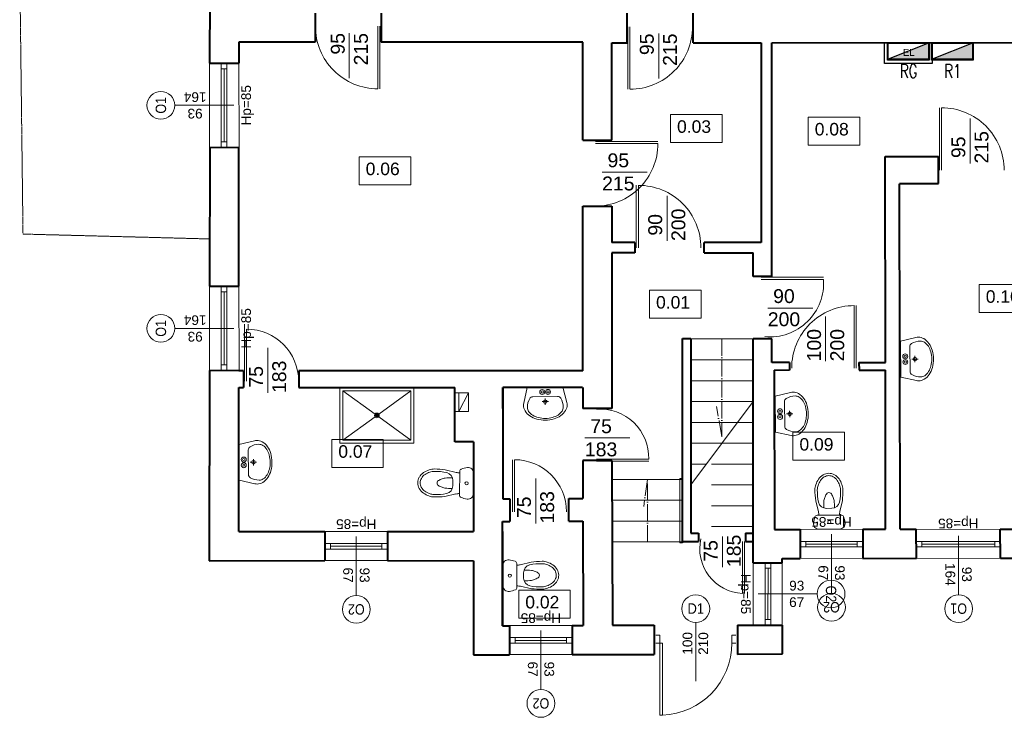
# Model space of a CAD drawing. Header units: millimetres. Extents: x -94648 to 68781, y -29623 to 11990.
# Tile 101 of 181: x -35715 to -34298, y 3056 to 4060. Entities that reach past the tile are written whole.
import ezdxf
from ezdxf.enums import TextEntityAlignment as Align

# ---------------------------------------------------------------- set-up
doc = ezdxf.new("R2010")
doc.units = ezdxf.units.MM
for name, pattern in [('1', [0]), ('ACAD_ISO03W100', [30, 12, -18]), ('ACAD_ISO04W100', [30, 24, -3, 0, -3]), ('BUD', [0]), ('KOC', [2, 1.5, -0.5])]:
    doc.linetypes.add(name, pattern=pattern)
for name, color, linetype, lineweight in [('-DRZWI I OKNA', 4, 'Continuous', 5), ('-wyposażenie sanitarne', 45, 'Continuous', 5), ('1_opisy', 9, 'Continuous', 5), ('A_POWTARZALNE$0$A21_DRZWI_OKNA', 153, 'Continuous', 15), ('A_POWTARZALNE$0$DRZWI OPIS', 2, 'Continuous', 15), ('A_POWTARZALNE$0$OKNA OPIS', 153, 'Continuous', 20), ('A_POWTARZALNE$0$opisy drzwi okien', 3, 'Continuous', 15), ('cienkie', 3, 'Continuous', 20), ('IE_ATRYBUTY_ BLOCK_1', 7, 'Continuous', 18), ('IE_ATRYBUTY_ BLOCK_2', 7, 'Continuous', 18), ('IE_rozdzielnice', 1, 'Continuous', 25), ('Osie', 50, 'ACAD_ISO04W100', 5), ('SDR_L_1', 7, '1', 18), ('Ściany', 7, 'Continuous', 40)]:
    doc.layers.add(name, color=color, linetype=linetype, lineweight=lineweight)
doc.layers.add('-podklad', color=8, linetype='Continuous')
doc.layers.add('A_TABELKA', color=7, linetype='Continuous')
doc.styles.add('A_POWTARZALNE$0$ISO', font='arial.ttf')
doc.styles.add('bc tabelka nazwy', font='arial.ttf', dxfattribs={"height": 0.45})
doc.styles.add('BIKWYM', font='BIKROMSW.SHX', dxfattribs={"width": 0.8})
doc.styles.add('ROMANS', font='romans.shx', dxfattribs={"width": 0.75, "height": 10})
doc.styles.get("Standard").update_dxf_attribs({"font": 'arial.ttf'})
doc.styles.add('wojtek', font='arial.ttf', dxfattribs={"height": 100})

# ---------------------------------------------------------------- blocks, each defined once
blk = doc.blocks.new('d_laz3')
at = {"color": 8}
for p, q in [((-16.7, 35.7), (-13.5, 21.9)), ((3.4, 26), (-3.4, 26)), ((16.7, 35.7), (13.5, 21.9)), ((-15, 17.5), (15, 17.5)), ((12.8, 0), (-12.8, 0))]:
    blk.add_line(p, q, dxfattribs=at)
for points in [[(-16.7, 35.7, -0.029215), (-17.5, 49.3, -0.036137)], [(-13.2, 33.7, -0.049713), (-14.5, 49.3, -0.036137)], [(13.2, 33.7, 0.049713), (14.5, 49.3, 0.036137)], [(16.7, 35.7, 0.029215), (17.5, 49.3, 0.036137)], [(6.8, 26.6, 0.024219), (6.3, 35.8, 0.056702), (4.8, 40.6, 0.080708), (2.3, 45, 0.168531), (0, 45.8, 0.168531), (-2.3, 45, 0.080708), (-4.8, 40.6, 0.056702), (-6.3, 35.8, 0.024219), (-6.8, 26.6, 0.053598)]]:
    blk.add_lwpolyline(points, format="xyb", dxfattribs=at)
blk.add_circle((0, 8.8), 1.96, dxfattribs=at)
for centre, radius, start, end in [((6.1, 49.1), 23.3, 144.4623, 163.5183), ((2.3, 51.8), 18.7, 120.1094, 144.4623), ((2.3, 51.8), 15.7, 120.1094, 144.4623), ((0, 55.8), 14.1, 90, 120.1094), ((0, 55.8), 11.1, 90, 120.1094), ((0, 55.8), 14.1, 59.8906, 90), ((0, 55.8), 11.1, 59.8906, 90), ((-2.3, 51.8), 15.7, 35.5377, 59.8906), ((-2.3, 51.8), 18.7, 35.5377, 59.8906), ((-6.1, 49.1), 23.3, 16.4817, 35.5377), ((0.4, 49.3), 17.9, 158.7985, 179.9639), ((0.5, 49.3), 15, 158.0888, 179.9563), ((6.1, 49.1), 20.3, 144.4623, 163.5183), ((-6.1, 49.1), 20.3, 16.4817, 35.5377), ((-0.5, 49.3), 15, 0.0437, 21.9112), ((-0.4, 49.3), 17.9, 0.0361, 21.2015), ((-3.4, 36), 10, 193.0047, 270), ((3.4, 36), 10, 270, 346.9953), ((16.9, 2.7), 37, 159.6583, 171.7225), ((-15, 14.5), 3, 90, 159.6583), ((-33, 17.4), 20, 0.3283, 13.0047), ((33, 17.4), 20, 166.9953, 179.6717), ((15, 14.5), 3, 20.3417, 90), ((-16.9, 2.7), 37, 8.2775, 20.3417), ((-12.8, 7), 7, 171.7225, 270), ((12.8, 7), 7, 270, 8.2775)]:
    blk.add_arc(centre, radius, start, end, dxfattribs=at)
at = {"color": 8, "style": 'BIKWYM', "width": 0.85}
for tag, p in [('OPIS1_W', (-10.2, -17.9)), ('OPIS2_W', (-10.7, -33.8)), ('OPIS3_W', (-11.2, -49.4))]:
    blk.add_attdef(tag, p, '', height=12.5, dxfattribs=at)
at = {"color": 8, "style": 'BIKWYM', "width": 0.85, "flags": 1}
for tag, p in [('OPIS4_N', (-11.2, -64.9)), ('OPIS5_N', (-12.1, -81.7)), ('OPIS6_N', (-11.6, -97.6)), ('OPIS7_N', (-11.6, -113.6))]:
    blk.add_attdef(tag, p, '', height=12.5, dxfattribs=at)
blk = doc.blocks.new('SPUST1')
at = {"color": 8}
for p, q in [((-4.5, 0), (4.5, 0)), ((0, -4.5), (0, 4.5))]:
    blk.add_line(p, q, dxfattribs=at)
blk.add_circle((0, 0), 2.5, dxfattribs=at)
blk = doc.blocks.new('d_laz18')
at = {"color": 8}
for p, q in [((-24.6, 0), (-29.6, 21.3)), ((24.6, 0), (29.6, 21.3)), ((-24.6, 0), (24.6, 0)), ((-17, 12.8), (17, 12.8))]:
    blk.add_line(p, q, dxfattribs=at)
for points in [[(29.6, 21.3, 0.058054), (30, 24.6, 0.136232), (27.9, 32.1, 0.10696), (21.2, 39.2, 0.08147), (11.9, 43.6, 0.069567), (0, 45.2, 0.069567), (-11.9, 43.6, 0.08147), (-21.2, 39.2, 0.10696), (-27.9, 32.1, 0.136232), (-30, 24.6, 0.136232)], [(24.6, 27.5, 0.14832), (23, 32.9, 0.107111), (17.4, 38.3, 0.07605), (9.8, 41.5, 0.062928), (0, 42.8, 0.062928), (-9.8, 41.5, 0.07605), (-17.4, 38.3, 0.107111), (-23, 32.9, 0.14832), (-24.6, 27.5, 0.14832)], [(-30, 24.6, 0.058054), (-29.6, 21.3, 0.10696)]]:
    blk.add_lwpolyline(points, format="xyb", dxfattribs=at)
for centre, radius in [((-3.9, 6.4), 3.44), ((-3.9, 6.4), 1.48), ((3.9, 6.4), 3.44), ((3.9, 6.4), 1.48)]:
    blk.add_circle(centre, radius, dxfattribs=at)
for centre, radius, start, end in [((0, 27.5), 24.6, 180, 210), ((0, 27.5), 24.6, 330, 0), ((-17, 17.7), 4.92, 210, 270), ((17, 17.7), 4.92, 270, 330)]:
    blk.add_arc(centre, radius, start, end, dxfattribs=at)
at = {"color": 8, "xscale": 0.9836065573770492, "yscale": 0.9836065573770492, "zscale": 0.9836065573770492}
blk.add_blockref('SPUST1', (0, 19.7), dxfattribs=at)
at = {"color": 8, "style": 'BIKWYM', "width": 0.85}
for tag, p in [('OPIS1_W', (-9.7, -17.7)), ('OPIS2_W', (-10.2, -33.6)), ('OPIS3_W', (-10.7, -49.2))]:
    blk.add_attdef(tag, p, '', height=12.5, dxfattribs=at)
at = {"color": 8, "style": 'BIKWYM', "width": 0.85, "flags": 1}
for tag, p in [('OPIS4_N', (-10.7, -64.7)), ('OPIS5_N', (-11.6, -81.5)), ('OPIS6_N', (-11.1, -97.4)), ('OPIS7_N', (-11.1, -113.4))]:
    blk.add_attdef(tag, p, '', height=12.5, dxfattribs=at)
blk = doc.blocks.new('A_POWTARZALNE$0$znak okna')
at = {"color": 8, "linetype": 'Continuous'}
blk.add_line((0, -85), (0, 0), dxfattribs=at)
at = {"layer": 'A_POWTARZALNE$0$opisy drzwi okien', "color": 8}
blk.add_circle((0, -105), 20, dxfattribs=at)
at = {"color": 8, "style": 'A_POWTARZALNE$0$ISO'}
for tag, rotation, p in [('HP', 360, (0, 5.5)), ('SO', 90, (-5, -50.3)), ('HO', 90, (18.8, -50.3))]:
    blk.add_attdef(tag, text='', height=14, rotation=rotation, dxfattribs=at).set_placement(p, align=Align.CENTER)
at = {"layer": 'A_POWTARZALNE$0$opisy drzwi okien', "color": 8, "style": 'A_POWTARZALNE$0$ISO', "width": 0.7927}
blk.add_attdef('OX', text='', height=15, dxfattribs=at).set_placement((-12, -112.5), (12, -112.5), align=Align.FIT)
blk = doc.blocks.new('A_POWTARZALNE$0$drzwi 104 mur')
at = {"color": 8, "linetype": 'Continuous'}
for p, q in [((0.1, 47), (0.1, 52)), ((10.1, 52), (10.1, 47)), ((0.1, 47), (-93.8, 47)), ((-93.8, 43.5), (-93.8, 47)), ((0.1, 43.5), (-93.8, 43.5)), ((10.1, 47), (0.1, 47)), ((0.1, 43.5), (0.1, 47)), ((24.7, 0), (-24.7, 0)), ((10.1, -47), (0.1, -47)), ((0.1, -47), (0.1, -52)), ((10.1, -52), (10.1, -47))]:
    blk.add_line(p, q, dxfattribs=at)
blk.add_arc((0.1, 47), 94, 182.1338, 270, dxfattribs=at)
blk = doc.blocks.new('A_POWTARZALNE$0$znak drzwi')
at = {"color": 8, "linetype": 'ByBlock'}
blk.add_line((0, 84.2), (0, 0), dxfattribs=at)
at = {"layer": 'A_POWTARZALNE$0$opisy drzwi okien', "color": 8}
blk.add_circle((0, 104.2), 20, dxfattribs=at)
at = {"color": 8, "linetype": 'ByBlock', "style": 'A_POWTARZALNE$0$ISO'}
for tag, p in [('S', (-5, 54.2)), ('H', (17.7, 54.2))]:
    blk.add_attdef(tag, text='', height=14, rotation=90, dxfattribs=at).set_placement(p, align=Align.CENTER)
at = {"layer": 'A_POWTARZALNE$0$opisy drzwi okien', "color": 8, "style": 'A_POWTARZALNE$0$ISO', "width": 0.824464}
blk.add_attdef('DX', text='', height=15, dxfattribs=at).set_placement((-12, 96.7), (12, 96.7), align=Align.FIT)
blk = doc.blocks.new('Goscimiec_parter')
at = {"layer": '-DRZWI I OKNA', "color": 8}
for p, q in [((-35240.7, 3975.9), (-35240.7, 4040.7)), ((-35199.5, 3960.6), (-35199.5, 4050.5)), ((-35196.5, 4050.5), (-35196.5, 3960.5)), ((-34839.6, 4049.8), (-34839.6, 3959.9)), ((-34836.6, 3959.9), (-34836.6, 4049.8)), ((-34795.3, 3975.3), (-34795.3, 4040)), ((-35441.9, 3876.3), (-35442, 3997.3)), ((-35424.9, 3997.3), (-35424.9, 3876.4)), ((-35416.9, 3997.3), (-35416.9, 3876.4)), ((-35399.8, 3997.5), (-35399.2, 3876.5)), ((-35416.9, 3989.3), (-35424.9, 3989.3)), ((-35420.9, 3989.3), (-35420.9, 3884.4)), ((-34391.2, 3843.4), (-34391.2, 3933.3)), ((-34388.2, 3933.3), (-34388.2, 3843.4)), ((-34346.9, 3917.9), (-34346.9, 3853.2)), ((-35416.9, 3884.4), (-35424.9, 3884.4)), ((-34886.4, 3884.8), (-34796.4, 3884.8)), ((-34796.5, 3881.8), (-34886.4, 3881.8)), ((-34811.8, 3840.5), (-34876.6, 3840.5)), ((-34827.5, 3731.8), (-34827.5, 3821.7)), ((-34824.5, 3821.7), (-34824.5, 3731.8)), ((-34783.3, 3806.3), (-34783.3, 3741.6)), ((-34648, 3689.3), (-34558.1, 3689.3)), ((-34558.1, 3686.3), (-34648, 3686.3)), ((-35441.9, 3555.3), (-35441.9, 3676.3)), ((-35424.9, 3676.3), (-35424.9, 3555.4)), ((-35416.9, 3676.3), (-35416.9, 3555.4)), ((-35399.7, 3676.5), (-35399.1, 3555.5)), ((-35416.9, 3668.3), (-35424.9, 3668.3)), ((-35420.9, 3668.3), (-35420.9, 3563.4)), ((-34573.5, 3645.1), (-34638.2, 3645.1)), ((-34513.9, 3648.5), (-34513.9, 3558.6)), ((-34510.9, 3558.6), (-34510.9, 3648.6)), ((-34555.2, 3633.1), (-34555.2, 3568.4)), ((-35391.5, 3539.6), (-35391.5, 3614.6)), ((-35388.5, 3614.6), (-35388.5, 3539.6)), ((-35357.7, 3587.6), (-35357.7, 3522.9)), ((-35416.9, 3563.4), (-35424.9, 3563.4)), ((-34836.6, 3458.5), (-34901.4, 3458.5)), ((-35005.9, 3351.8), (-35005.9, 3426.8)), ((-35002.9, 3426.8), (-35002.9, 3351.8)), ((-34809.6, 3427.7), (-34884.6, 3427.7)), ((-34884.6, 3424.7), (-34809.7, 3424.7)), ((-34972.1, 3399.8), (-34972.1, 3335.1)), ((-35275.7, 3323.3), (-35185.7, 3323.4)), ((-34703.4, 3272.3), (-34703.4, 3316.2)), ((-34591.7, 3326.4), (-34501.7, 3326.6)), ((-34424.6, 3326.4), (-34303.6, 3327)), ((-35275.5, 3306.2), (-35185.7, 3306.2)), ((-35267.5, 3306.2), (-35267.5, 3298.2)), ((-35267.5, 3302.2), (-35193.7, 3302.2)), ((-35193.7, 3306.1), (-35193.7, 3298.1)), ((-34674.9, 3234.3), (-34674.9, 3309.3)), ((-34671.9, 3309.3), (-34671.9, 3234.4)), ((-34591.5, 3309.3), (-34501.7, 3309.3)), ((-34583.5, 3309.3), (-34583.5, 3301.3)), ((-34583.5, 3305.3), (-34509.7, 3305.2)), ((-34509.7, 3309.2), (-34509.7, 3301.2)), ((-34424.4, 3309.3), (-34303.5, 3309.3)), ((-34416.4, 3309.3), (-34416.4, 3301.3)), ((-34416.4, 3305.3), (-34311.5, 3305.3)), ((-34311.5, 3309.3), (-34311.5, 3301.3)), ((-35275.5, 3298.2), (-35185.6, 3298.2)), ((-34591.5, 3301.3), (-34501.6, 3301.3)), ((-34424.4, 3301.3), (-34303.4, 3301.3)), ((-35185.6, 3281.9), (-35275.5, 3281.7)), ((-34659.1, 3188.5), (-34659.3, 3278.5)), ((-34642, 3188.7), (-34642, 3278.5)), ((-34634, 3188.7), (-34634, 3278.5)), ((-34617.7, 3278.6), (-34617.4, 3188.7)), ((-34501.6, 3285), (-34591.5, 3284.7)), ((-34303.4, 3285.1), (-34424.4, 3284.8)), ((-34641.9, 3270.5), (-34633.9, 3270.5)), ((-34638, 3196.7), (-34637.9, 3270.5)), ((-34642, 3196.7), (-34634, 3196.7)), ((-35010, 3188), (-34920, 3188.2)), ((-35009.8, 3170.8), (-34919.9, 3170.8)), ((-35009.8, 3162.8), (-34919.9, 3162.8)), ((-35001.8, 3170.8), (-35001.8, 3162.8)), ((-35001.8, 3166.8), (-34927.9, 3166.8)), ((-34927.9, 3170.7), (-34927.9, 3162.7)), ((-34919.8, 3146.5), (-35009.8, 3146.3))]:
    blk.add_line(p, q, dxfattribs=at)
for centre, radius, start, end in [((-35199.6, 4050.4), 89.8, 179.9504, 270.1198), ((-34836.4, 4049.7), 89.8, 269.8802, 0.0496), ((-34388, 3843.5), 89.8, 359.9504, 90.1198), ((-34886.3, 3881.6), 89.8, 269.9504, 0.1198), ((-34824.3, 3731.8), 89.8, 359.9504, 90.1198), ((-34635.1, 3680.8), 77.2, 264.4484, 4.0764), ((-34514.1, 3558.7), 89.8, 89.8802, 180.0496), ((-35388.5, 3539.6), 75, 0, 90), ((-34879.4, 3429.8), 69.8, 358.2312, 94.2735), ((-35002.9, 3351.8), 75, 0, 90), ((-34671.9, 3298.6), 64.3, 166.9694, 267.342)]:
    blk.add_arc(centre, radius, start, end, dxfattribs=at)
at = {"layer": '-wyposażenie sanitarne', "color": 8}
for p, q in [((-35249.8, 3526.1), (-35203.6, 3492.5)), ((-35198.2, 3492.5), (-35152, 3526.1)), ((-35249.8, 3455), (-35203.6, 3488.6)), ((-35203.1, 3490.5), (-35198.7, 3490.5)), ((-35200.9, 3488.3), (-35200.9, 3492.7)), ((-35198.2, 3488.5), (-35152, 3455))]:
    blk.add_line(p, q, dxfattribs=at)
for points in [[(-35254.2, 3450.5), (-35254.2, 3530.5), (-35147.6, 3530.5), (-35147.6, 3450.5)], [(-35249.8, 3455), (-35249.8, 3526.1), (-35152, 3526.1), (-35152, 3455)]]:
    blk.add_lwpolyline(points, close=True, dxfattribs=at)
for radius in [3.33, 2.22]:
    blk.add_circle((-35200.9, 3490.5), radius, dxfattribs=at)
at = {"color": 8}
blk.add_lwpolyline([(-34401.8, 4027), (-34401.8, 3997), (-34470.2, 3997), (-34470.2, 4027)], close=True, dxfattribs=at)
at = {"layer": '1_opisy', "color": 8}
for points in [[(-34778.3, 3923.4), (-34704.1, 3923.4), (-34704.1, 3883.4), (-34778.3, 3883.4)], [(-34580.2, 3919.6), (-34505.9, 3919.6), (-34505.9, 3879.5), (-34580.2, 3879.5)], [(-35226.5, 3862.5), (-35152.2, 3862.5), (-35152.2, 3822.5), (-35226.5, 3822.5)], [(-34808.6, 3670.6), (-34734.4, 3670.6), (-34734.4, 3630.5), (-34808.6, 3630.5)], [(-34333.9, 3678.9), (-34259.7, 3678.9), (-34259.7, 3638.8), (-34333.9, 3638.8)], [(-34602.1, 3466.2), (-34527.9, 3466.2), (-34527.9, 3426.1), (-34602.1, 3426.1)], [(-35265.9, 3455.9), (-35191.7, 3455.9), (-35191.7, 3415.8), (-35265.9, 3415.8)], [(-34996.8, 3239.1), (-34922.5, 3239.1), (-34922.5, 3199), (-34996.8, 3199)]]:
    blk.add_lwpolyline(points, close=True, dxfattribs=at)
at = {"layer": 'cienkie', "color": 8}
for p, q in [((-34659.5, 3600.5), (-34748.9, 3600.5)), ((-34659.5, 3570.5), (-34748.9, 3570.5)), ((-34659.5, 3540.5), (-34748.9, 3540.5)), ((-34659.5, 3510.5), (-34748.9, 3510.5)), ((-34659.5, 3510.5), (-34748.9, 3390.5)), ((-34681.9, 3480.5), (-34748.9, 3480.5)), ((-34704.2, 3450.5), (-34748.9, 3450.5)), ((-34726.5, 3420.5), (-34748.9, 3420.5)), ((-34764.7, 3307), (-34764.7, 3399.9)), ((-34764.7, 3399.9), (-34760.9, 3399.9)), ((-34760.9, 3307), (-34760.9, 3399.9)), ((-34760.9, 3307), (-34764.7, 3307))]:
    blk.add_line(p, q, dxfattribs=at)
at = {"layer": 'cienkie', "color": 8, "ltscale": 7}
for p, q in [((-35088.1, 3523.2), (-35082.1, 3523.2)), ((-35069.1, 3523.2), (-35083.1, 3523.2)), ((-35083.1, 3523.2), (-35083.1, 3496.2)), ((-35083.1, 3496.2), (-35069.1, 3523.2)), ((-35069.1, 3523.2), (-35083.1, 3523.2)), ((-35083.1, 3523.2), (-35083.1, 3496.2)), ((-35083.1, 3496.2), (-35069.1, 3523.2)), ((-35069.1, 3496.2), (-35069.1, 3523.2)), ((-35069.1, 3496.2), (-35069.1, 3523.2)), ((-35088.1, 3496.2), (-35082.1, 3496.2)), ((-35083.1, 3496.2), (-35069.1, 3496.2)), ((-35083.1, 3496.2), (-35069.1, 3496.2))]:
    blk.add_line(p, q, dxfattribs=at)
at = {"layer": 'cienkie', "color": 8, "linetype": 'ACAD_ISO03W100', "ltscale": 5}
for p, q in [((-34659.5, 3480.5), (-34748.9, 3480.5)), ((-34659.5, 3450.5), (-34748.9, 3450.5)), ((-34659.5, 3420.5), (-34748.9, 3420.5)), ((-34659.5, 3390.5), (-34748.9, 3390.5)), ((-34659.5, 3360.5), (-34748.9, 3360.5)), ((-34659.5, 3330.5), (-34748.9, 3330.5))]:
    blk.add_line(p, q, dxfattribs=at)
at = {"layer": 'cienkie', "color": 8, "linetype": 'BUD'}
for p, q in [((-34861.9, 3398.5), (-34760.9, 3398.5)), ((-34861.9, 3368.5), (-34760.9, 3368.5)), ((-34861.9, 3338.5), (-34760.9, 3338.5)), ((-34861.9, 3308.5), (-34760.9, 3308.5))]:
    blk.add_line(p, q, dxfattribs=at)
at = {"layer": 'Osie', "color": 8}
for p, q in [((-34704.2, 3600.5), (-34704.2, 3459.7)), ((-34704.2, 3459.7), (-34712.1, 3503.2)), ((-34811.4, 3398.5), (-34816.9, 3359.3)), ((-34811.4, 3308.5), (-34811.4, 3398.5))]:
    blk.add_line(p, q, dxfattribs=at)
at = {"layer": 'SDR_L_1', "color": 8, "linetype": 'KOC', "lineweight": 18}
for p, q in [((-35715, 4144.5), (-35710.2, 3751.5)), ((-35710.2, 3751.5), (-35442.5, 3744.5))]:
    blk.add_line(p, q, dxfattribs=at)
at = {"layer": 'Ściany', "color": 8}
for p, q in [((-35441.4, 4223.7), (-35441.6, 3997.3)), ((-35289.8, 4069.5), (-35289.8, 4027.5)), ((-35194.8, 4069.5), (-35194.8, 4027.5)), ((-34840.7, 4026.5), (-34840.7, 4069.5)), ((-34745.7, 4026.5), (-34745.7, 4069.5)), ((-35289.8, 4027.5), (-35399.8, 4027.5)), ((-35399.8, 4027.5), (-35399.8, 3997.5)), ((-34904.7, 4027.5), (-35194.8, 4027.5)), ((-34904.7, 3886.5), (-34904.7, 4027.5)), ((-34862.7, 3886.5), (-34862.7, 4026.5)), ((-34862.7, 4026.5), (-34840.7, 4026.5)), ((-34745.7, 4026.5), (-34647.7, 4026.5)), ((-34647.7, 4026.5), (-34647.7, 3739.5)), ((-34632.7, 4026.5), (-34239.3, 4027.4)), ((-34632.7, 3724.5), (-34632.7, 4026.5)), ((-35442, 3997.3), (-35399.8, 3997.5)), ((-34904.7, 3886.5), (-34862.7, 3886.5)), ((-35441.4, 3876.3), (-35441.7, 3676.3)), ((-35441.4, 3876.3), (-35399.2, 3876.5)), ((-35399.7, 3676.5), (-35399.7, 3876.5)), ((-34469.5, 3862.9), (-34392.6, 3863.1)), ((-34469.1, 3566.8), (-34469.5, 3862.9)), ((-34392.5, 3824.2), (-34392.6, 3863.1)), ((-34448.5, 3824.2), (-34392.5, 3824.2)), ((-34447.8, 3326.7), (-34448.5, 3823.8)), ((-34904.7, 3554.5), (-34904.7, 3791.5)), ((-34904.7, 3791.5), (-34862.7, 3791.5)), ((-34862.7, 3791.5), (-34862.7, 3739.5)), ((-34829.7, 3739.5), (-34862.7, 3739.5)), ((-34829.7, 3739.5), (-34829.7, 3724.5)), ((-34647.7, 3739.5), (-34729.7, 3739.5)), ((-34729.7, 3724.5), (-34729.7, 3739.5)), ((-34862.7, 3724.5), (-34862.7, 3500.5)), ((-34829.7, 3724.5), (-34862.7, 3724.5)), ((-34729.7, 3724.5), (-34659.5, 3724.5)), ((-34659.5, 3690.5), (-34659.5, 3724.5)), ((-34632.7, 3690.5), (-34632.7, 3724.5)), ((-34632.7, 3690.5), (-34659.5, 3690.5)), ((-35441.9, 3676.3), (-35399.7, 3676.5)), ((-34760.9, 3307), (-34760.9, 3601.2)), ((-34760.9, 3601.2), (-34748.9, 3601.2)), ((-34748.9, 3601.2), (-34748.9, 3320.9)), ((-34659.5, 3326.2), (-34659.5, 3600.5)), ((-34632.7, 3600.5), (-34659.5, 3600.5)), ((-34632.7, 3566.8), (-34632.7, 3600.5)), ((-34607.1, 3566.8), (-34632.7, 3566.8)), ((-34607.1, 3566.8), (-34607, 3555.5)), ((-34507.1, 3566.9), (-34507, 3555.6)), ((-34507.1, 3566.8), (-34469.1, 3566.8)), ((-35441.9, 3555.3), (-35442.2, 3281.4)), ((-35441.3, 3555.3), (-35399.1, 3555.5)), ((-35399.7, 3555.5), (-35399.7, 3554.5)), ((-35393.1, 3554.5), (-35399.7, 3554.5)), ((-35393.1, 3554.5), (-35393.1, 3530.5)), ((-34904.7, 3554.5), (-35313.1, 3554.5)), ((-35313.1, 3554.5), (-35313.1, 3530.5)), ((-34629, 3555.6), (-34628.5, 3326.3)), ((-34607, 3555.5), (-34629, 3555.4)), ((-34507, 3555.6), (-34469, 3555.6)), ((-34468.7, 3326.7), (-34469, 3555.6)), ((-35399.7, 3524.3), (-35399.7, 3530.5)), ((-35399.7, 3530.5), (-35393.1, 3530.5)), ((-35313.1, 3530.5), (-35088.7, 3530.5)), ((-35088.7, 3452.5), (-35088.7, 3530.5)), ((-34905, 3530.5), (-35019.7, 3530.5)), ((-35019.7, 3500.5), (-35019.7, 3530.5)), ((-35019.7, 3530.5), (-35019.7, 3370.5)), ((-34904.7, 3530.5), (-34904.7, 3500.5)), ((-35399.7, 3323.3), (-35399.7, 3524.3)), ((-34862.7, 3500.5), (-34904.7, 3500.5)), ((-35061.7, 3452.5), (-35088.7, 3452.5)), ((-35061.7, 3452.5), (-35061.7, 3323.4)), ((-34862.7, 3425.5), (-34904.7, 3425.5)), ((-34904.7, 3425.5), (-34904.5, 3370.9)), ((-34862.7, 3425.5), (-34861.9, 3188.5)), ((-35019.7, 3370.5), (-35009.5, 3370.5)), ((-35009.5, 3370.5), (-35009.4, 3337.9)), ((-34924.5, 3370.9), (-34904.5, 3370.9)), ((-34924.4, 3338.3), (-34924.5, 3370.9)), ((-35019.9, 3187.9), (-35019.9, 3337.9)), ((-35019.9, 3337.9), (-35009.4, 3337.9)), ((-34924.4, 3338.3), (-34904.4, 3338.4)), ((-34904.4, 3338.4), (-34903.9, 3188.3)), ((-35275.7, 3323.4), (-35275.6, 3281.4)), ((-35185.7, 3323.6), (-35185.6, 3281.6)), ((-34738.2, 3320.9), (-34738.2, 3308.9)), ((-34670.2, 3320.9), (-34670.2, 3308.9)), ((-34591.7, 3326.5), (-34591.6, 3284.5)), ((-34501.7, 3326.7), (-34501.6, 3284.7)), ((-34424.6, 3326.4), (-34447.8, 3326.3)), ((-34424.4, 3284.8), (-34424.6, 3326.4)), ((-34303.4, 3285.1), (-34303.6, 3327)), ((-35185.6, 3281.9), (-35062, 3281.4)), ((-34659.4, 3278.5), (-34617.4, 3278.6)), ((-34801.9, 3188.5), (-34801.9, 3146.7)), ((-34681.9, 3188.5), (-34681.9, 3146.7)), ((-34681.9, 3188.5), (-34659.1, 3188.5)), ((-34659.2, 3188.5), (-34617.1, 3188.6)), ((-35019.9, 3187.9), (-35010, 3187.9)), ((-35010, 3188), (-35009.8, 3146)), ((-34920, 3188.3), (-34903.9, 3188.3)), ((-34920, 3188.3), (-34919.8, 3146.2)), ((-35061.9, 3145.8), (-35009.8, 3146))]:
    blk.add_line(p, q, dxfattribs=at)
at = {"layer": 'Ściany', "color": 8, "linetype": 'BUD'}
for p, q in [((-35399.7, 3323.3), (-35275.7, 3323.3)), ((-35185.7, 3323.4), (-35061.7, 3323.4)), ((-35020, 3323.4), (-35019.9, 3187.8)), ((-34748.9, 3320.9), (-34738.2, 3320.9)), ((-34670.2, 3320.9), (-34659.5, 3320.9)), ((-34659.4, 3278.5), (-34659.5, 3326.2)), ((-34628.5, 3326.3), (-34591.7, 3326.4)), ((-34501.7, 3326.6), (-34468.7, 3326.7)), ((-34303.6, 3326.9), (-34193.6, 3327.1)), ((-34760.9, 3308.9), (-34738.2, 3308.9)), ((-34670.2, 3308.9), (-34659.5, 3308.9)), ((-35442.2, 3281.4), (-35275.6, 3281.8)), ((-35062, 3281.4), (-35061.9, 3145.8)), ((-34617.4, 3284.4), (-34591.6, 3284.5)), ((-34617.4, 3278.6), (-34617.4, 3284.4)), ((-34501.6, 3284.7), (-34424.4, 3284.9)), ((-34303.4, 3285.2), (-34193.4, 3285.5)), ((-34861.9, 3188.5), (-34801.9, 3188.5)), ((-34617, 3147.4), (-34617.1, 3188.6)), ((-35062, 3187.8), (-35061.9, 3187.8)), ((-34919.8, 3146.3), (-34801.9, 3146.7)), ((-34681.9, 3147.1), (-34617, 3147.4))]:
    blk.add_line(p, q, dxfattribs=at)
at = {"layer": '-wyposażenie sanitarne', "color": 8, "lineweight": 18}
for name, p, xscale, yscale, zscale, rotation in [('d_laz18', (-34447.1, 3571.4), 1.047199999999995, 1.047199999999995, 1.047199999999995, 270.6173124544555), ('d_laz18', (-34958.8, 3531), 1.047199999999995, 1.047199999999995, 1.047199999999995, 180.6173124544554), ('d_laz18', (-34627.4, 3492.4), 1.047199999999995, 1.047199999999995, 1.047199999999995, 270.6173124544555), ('d_laz18', (-35399.2, 3422.9), 1.047199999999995, 1.047199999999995, 1.047199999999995, 270.6173124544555), ('d_laz3', (-35061.7, 3392.7), 1.149999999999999, 1.149999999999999, 1.149999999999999, 89.38025183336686), ('d_laz3', (-34549.7, 3326.9), -1.149999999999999, 1.149999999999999, 1.15, 0.6197481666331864), ('d_laz3', (-35019.6, 3259.9), -1.149999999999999, 1.149999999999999, 1.15, 270.6197481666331)]:
    blk.add_blockref(name, p, dxfattribs=dict(at, xscale=xscale, yscale=yscale, zscale=zscale, rotation=rotation))
at = {"layer": 'A_POWTARZALNE$0$A21_DRZWI_OKNA', "color": 8, "xscale": 1.104972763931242, "yscale": 1.104972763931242, "zscale": 1.104972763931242, "rotation": 89.99998577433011}
blk.add_blockref('A_POWTARZALNE$0$drzwi 104 mur', (-34741.9, 3162.9), dxfattribs=at)
at = {"layer": 'A_POWTARZALNE$0$DRZWI OPIS', "color": 8}
ref = blk.add_blockref('A_POWTARZALNE$0$znak drzwi', (-34741.9, 3108.2), dxfattribs=dict(at, rotation=0.0001772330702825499))
ref.add_attrib('H', '210', dxfattribs={"layer": '0', "color": 8, "linetype": 'ByBlock', "height": 14, "rotation": 90.0002, "style": 'A_POWTARZALNE$0$ISO'}).set_placement((-34724.1, 3162.3), align=Align.CENTER)
ref.add_attrib('S', '100', dxfattribs={"layer": '0', "color": 8, "linetype": 'ByBlock', "height": 14, "rotation": 90.0002, "style": 'A_POWTARZALNE$0$ISO'}).set_placement((-34746.9, 3162.5), align=Align.CENTER)
ref.add_attrib('DX', 'D1', dxfattribs={"layer": 'A_POWTARZALNE$0$opisy drzwi okien', "color": 8, "height": 15, "rotation": 0.0002, "style": 'A_POWTARZALNE$0$ISO', "width": 0.895951}).set_placement((-34753.9, 3205.1), (-34729.9, 3205.1), align=Align.FIT)
at = {"layer": 'A_POWTARZALNE$0$OKNA OPIS', "color": 8}
ref = blk.add_blockref('A_POWTARZALNE$0$znak okna', (-35406.8, 3936.8), dxfattribs=dict(at, xscale=-1, rotation=270.0001772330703))
ref.add_attrib('HP', 'Hp=85', dxfattribs={"layer": '0', "color": 8, "height": 14, "rotation": 90.0002, "style": 'A_POWTARZALNE$0$ISO'}).set_placement((-35382.1, 3936.8), align=Align.CENTER)
ref.add_attrib('HO', '164', dxfattribs={"layer": '0', "color": 8, "height": 14, "rotation": 180.0002, "style": 'A_POWTARZALNE$0$ISO'}).set_placement((-35462.4, 3955.6), align=Align.CENTER)
ref.add_attrib('SO', '93', dxfattribs={"layer": '0', "color": 8, "height": 14, "rotation": 180.0002, "style": 'A_POWTARZALNE$0$ISO'}).set_placement((-35462.5, 3931.8), align=Align.CENTER)
ref.add_attrib('OX', 'O1', dxfattribs={"layer": 'A_POWTARZALNE$0$opisy drzwi okien', "color": 8, "height": 15, "rotation": 90.0002, "style": 'A_POWTARZALNE$0$ISO', "width": 0.858565}).set_placement((-35504.3, 3924.8), (-35504.3, 3948.8), align=Align.FIT)
ref = blk.add_blockref('A_POWTARZALNE$0$znak okna', (-35406.8, 3615.8), dxfattribs=dict(at, xscale=-1, rotation=270.0001772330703))
ref.add_attrib('HP', 'Hp=85', dxfattribs={"layer": '0', "color": 8, "height": 14, "rotation": 90.0002, "style": 'A_POWTARZALNE$0$ISO'}).set_placement((-35382.1, 3615.8), align=Align.CENTER)
ref.add_attrib('HO', '164', dxfattribs={"layer": '0', "color": 8, "height": 14, "rotation": 180.0002, "style": 'A_POWTARZALNE$0$ISO'}).set_placement((-35462.4, 3634.6), align=Align.CENTER)
ref.add_attrib('SO', '93', dxfattribs={"layer": '0', "color": 8, "height": 14, "rotation": 180.0002, "style": 'A_POWTARZALNE$0$ISO'}).set_placement((-35462.4, 3610.8), align=Align.CENTER)
ref.add_attrib('OX', 'O1', dxfattribs={"layer": 'A_POWTARZALNE$0$opisy drzwi okien', "color": 8, "height": 15, "rotation": 90.0002, "style": 'A_POWTARZALNE$0$ISO', "width": 0.858565}).set_placement((-35504.3, 3603.8), (-35504.3, 3627.8), align=Align.FIT)
ref = blk.add_blockref('A_POWTARZALNE$0$znak okna', (-35230.5, 3316.4), dxfattribs=dict(at, xscale=-1, rotation=0.0001772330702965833))
ref.add_attrib('HP', 'Hp=85', dxfattribs={"layer": '0', "color": 8, "height": 14, "rotation": 180.0002, "style": 'A_POWTARZALNE$0$ISO'}).set_placement((-35230.5, 3341.1), align=Align.CENTER)
ref.add_attrib('HO', '67', dxfattribs={"layer": '0', "color": 8, "height": 14, "rotation": 270.0002, "style": 'A_POWTARZALNE$0$ISO'}).set_placement((-35249.4, 3260.8), align=Align.CENTER)
ref.add_attrib('SO', '93', dxfattribs={"layer": '0', "color": 8, "height": 14, "rotation": 270.0002, "style": 'A_POWTARZALNE$0$ISO'}).set_placement((-35225.5, 3260.7), align=Align.CENTER)
ref.add_attrib('OX', 'O2', dxfattribs={"layer": 'A_POWTARZALNE$0$opisy drzwi okien', "color": 8, "height": 15, "rotation": 180.0002, "style": 'A_POWTARZALNE$0$ISO', "width": 0.858565}).set_placement((-35218.5, 3218.9), (-35242.5, 3218.9), align=Align.FIT)
ref = blk.add_blockref('A_POWTARZALNE$0$znak okna', (-34546.6, 3319.5), dxfattribs=dict(at, xscale=-1, rotation=0.0001772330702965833))
ref.add_attrib('HP', 'Hp=85', dxfattribs={"layer": '0', "color": 8, "height": 14, "rotation": 180.0002, "style": 'A_POWTARZALNE$0$ISO'}).set_placement((-34546.6, 3344.2), align=Align.CENTER)
ref.add_attrib('HO', '67', dxfattribs={"layer": '0', "color": 8, "height": 14, "rotation": 270.0002, "style": 'A_POWTARZALNE$0$ISO'}).set_placement((-34565.4, 3264), align=Align.CENTER)
ref.add_attrib('SO', '93', dxfattribs={"layer": '0', "color": 8, "height": 14, "rotation": 270.0002, "style": 'A_POWTARZALNE$0$ISO'}).set_placement((-34541.6, 3263.9), align=Align.CENTER)
ref.add_attrib('OX', 'O2', dxfattribs={"layer": 'A_POWTARZALNE$0$opisy drzwi okien', "color": 8, "height": 15, "rotation": 180.0002, "style": 'A_POWTARZALNE$0$ISO', "width": 0.858565}).set_placement((-34534.6, 3222), (-34558.6, 3222), align=Align.FIT)
ref = blk.add_blockref('A_POWTARZALNE$0$znak okna', (-34364, 3317.4), dxfattribs=dict(at, xscale=-1, rotation=0.2729649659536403))
ref.add_attrib('HP', 'Hp=85', dxfattribs={"layer": '0', "color": 8, "height": 14, "rotation": 180.273, "style": 'A_POWTARZALNE$0$ISO'}).set_placement((-34364.1, 3342.1), align=Align.CENTER)
ref.add_attrib('HO', '164', dxfattribs={"layer": '0', "color": 8, "height": 14, "rotation": 270.273, "style": 'A_POWTARZALNE$0$ISO'}).set_placement((-34382.6, 3261.7), align=Align.CENTER)
ref.add_attrib('SO', '93', dxfattribs={"layer": '0', "color": 8, "height": 14, "rotation": 270.273, "style": 'A_POWTARZALNE$0$ISO'}).set_placement((-34358.8, 3261.8), align=Align.CENTER)
ref.add_attrib('OX', 'O1', dxfattribs={"layer": 'A_POWTARZALNE$0$opisy drzwi okien', "color": 8, "height": 15, "rotation": 180.273, "style": 'A_POWTARZALNE$0$ISO', "width": 0.858565}).set_placement((-34351.6, 3220), (-34375.6, 3219.9), align=Align.FIT)
ref = blk.add_blockref('A_POWTARZALNE$0$znak okna', (-34652.2, 3233.6), dxfattribs=dict(at, xscale=-1, rotation=90.00017723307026))
ref.add_attrib('HP', 'Hp=85', dxfattribs={"layer": '0', "color": 8, "height": 14, "rotation": 270.0002, "style": 'A_POWTARZALNE$0$ISO'}).set_placement((-34676.9, 3233.6), align=Align.CENTER)
ref.add_attrib('HO', '67', dxfattribs={"layer": '0', "color": 8, "height": 14, "rotation": 0.0002, "style": 'A_POWTARZALNE$0$ISO'}).set_placement((-34596.7, 3214.8), align=Align.CENTER)
ref.add_attrib('SO', '93', dxfattribs={"layer": '0', "color": 8, "height": 14, "rotation": 0.0002, "style": 'A_POWTARZALNE$0$ISO'}).set_placement((-34596.6, 3238.6), align=Align.CENTER)
ref.add_attrib('OX', 'O2', dxfattribs={"layer": 'A_POWTARZALNE$0$opisy drzwi okien', "color": 8, "height": 15, "rotation": 270.0002, "style": 'A_POWTARZALNE$0$ISO', "width": 0.858565}).set_placement((-34554.7, 3245.6), (-34554.7, 3221.6), align=Align.FIT)
ref = blk.add_blockref('A_POWTARZALNE$0$znak okna', (-34964.8, 3181.1), dxfattribs=dict(at, xscale=-1, rotation=0.0001772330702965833))
ref.add_attrib('HP', 'Hp=85', dxfattribs={"layer": '0', "color": 8, "height": 14, "rotation": 180.0002, "style": 'A_POWTARZALNE$0$ISO'}).set_placement((-34964.8, 3205.8), align=Align.CENTER)
ref.add_attrib('HO', '67', dxfattribs={"layer": '0', "color": 8, "height": 14, "rotation": 270.0002, "style": 'A_POWTARZALNE$0$ISO'}).set_placement((-34983.6, 3125.5), align=Align.CENTER)
ref.add_attrib('SO', '93', dxfattribs={"layer": '0', "color": 8, "height": 14, "rotation": 270.0002, "style": 'A_POWTARZALNE$0$ISO'}).set_placement((-34959.8, 3125.4), align=Align.CENTER)
ref.add_attrib('OX', 'O2', dxfattribs={"layer": 'A_POWTARZALNE$0$opisy drzwi okien', "color": 8, "height": 15, "rotation": 180.0002, "style": 'A_POWTARZALNE$0$ISO', "width": 0.858565}).set_placement((-34952.8, 3083.6), (-34976.8, 3083.6), align=Align.FIT)
at = {"layer": '-DRZWI I OKNA', "color": 8, "char_height": 20, "width": 122.219}
for s, insert, attachment_point, rotation in [(' 95\\P215', (-35267.2, 4040.8), 3, 90.015), (' 95\\P215', (-34768.8, 4040.1), 9, 89.985), (' 95\\P215', (-34320.4, 3853.1), 7, 90.015), (' 95\\P215', (-34876.7, 3814), 7, 0.015), (' 90\\P200', (-34756.7, 3741.5), 7, 90.015), (' 90\\P200', (-34638.3, 3618.6), 7, 0.015), ('100\\P200', (-34581.7, 3568.3), 1, 89.985), (' 75\\P183', (-35331.2, 3522.8), 7, 90.015), (' 75\\P183', (-34901.5, 3485), 1, 359.985), (' 75\\P183', (-34945.6, 3335), 7, 90.015), (' 75\\P185', (-34676.9, 3272.3), 7, 90.015)]:
    blk.add_mtext(s, dxfattribs=dict(at, insert=insert, attachment_point=attachment_point, rotation=rotation))
at = {"layer": '1_opisy', "color": 8, "lineweight": 0, "char_height": 21.613, "width": 68.508, "attachment_point": 1, "style": 'wojtek'}
for s, insert in [('{\\H0.83285x;0.03}  ', (-34768.9, 3915.2)), ('{\\H0.83285x;0.08}  ', (-34570.7, 3911.4)), ('{\\H0.83285x;0.06}  ', (-35217, 3854.3)), ('{\\H0.83285x;0.10} ', (-34324.5, 3670.6)), ('{\\H0.83285x;0.01}  ', (-34799.1, 3662.3)), ('{\\H0.83285x;0.09}  ', (-34592.7, 3457.9)), ('{\\H0.83285x;0.07}  ', (-35256.4, 3447.6)), ('{\\H0.83285x;0.02}  ', (-34987.3, 3230.8))]:
    blk.add_mtext(s, dxfattribs=dict(at, insert=insert))
at = {"layer": 'A_TABELKA', "color": 8, "insert": (-34443.9, 4017.9), "char_height": 10, "width": 56.029, "attachment_point": 1, "style": 'bc tabelka nazwy'}
blk.add_mtext('EL', dxfattribs=at)
blk = doc.blocks.new('rozdzielnica')
h = blk.add_hatch(color=256)
h.paths.add_polyline_path([(-290, -10), (-290, -240), (290, -240), (290, -10)], flags=16)
h.paths.add_polyline_path([(-300, 0), (-300, -250), (300, -250), (300, 0)])
blk.add_hatch(color=256).paths.add_polyline_path([(-290, -240), (290, -10), (290, -240)])
blk.add_line((290, -10), (-290, -240))
for points in [[(-300, 0), (300, 0), (300, -250), (-300, -250)], [(-290, -10), (290, -10), (290, -240), (-290, -240)]]:
    blk.add_lwpolyline(points, close=True)
at = {"layer": 'IE_ATRYBUTY_ BLOCK_1', "style": 'ROMANS', "width": 0.7, "flags": 8}
blk.add_attdef('TYP', text='', height=200, dxfattribs=at).set_placement((0, -399), align=Align.MIDDLE_CENTER)
at = {"layer": 'IE_ATRYBUTY_ BLOCK_2', "style": 'ROMANS', "width": 0.6, "flags": 8}
for tag, p in [('OPIS1', (0, -601)), ('OPIS2', (0, -801))]:
    blk.add_attdef(tag, text='', height=150, dxfattribs=at).set_placement(p, align=Align.MIDDLE_CENTER)

msp = doc.modelspace()

# ---------------------------------------------------------------- block references
at = {"layer": '-podklad'}
msp.add_blockref('Goscimiec_parter', (0, 0), dxfattribs=at)
at = {"layer": 'IE_rozdzielnice'}
ref = msp.add_blockref('rozdzielnica', (-34435.98517, 4026.9803), dxfattribs=dict(at, xscale=0.1, yscale=0.1, zscale=0.1, rotation=360))
ref.add_attrib('TYP', 'RG', dxfattribs={"layer": 'IE_ATRYBUTY_ BLOCK_1', "height": 20, "style": 'ROMANS', "width": 0.7}).set_placement((-34435.45069, 3986.09539), align=Align.MIDDLE_CENTER)
ref = msp.add_blockref('rozdzielnica', (-34372.52386, 4026.9803), dxfattribs=dict(at, xscale=0.1, yscale=0.1, zscale=0.1, rotation=360))
ref.add_attrib('TYP', 'R1', dxfattribs={"layer": 'IE_ATRYBUTY_ BLOCK_1', "height": 20, "style": 'ROMANS', "width": 0.7}).set_placement((-34371.98939, 3986.09539), align=Align.MIDDLE_CENTER)

doc.saveas('drawing.dxf')
